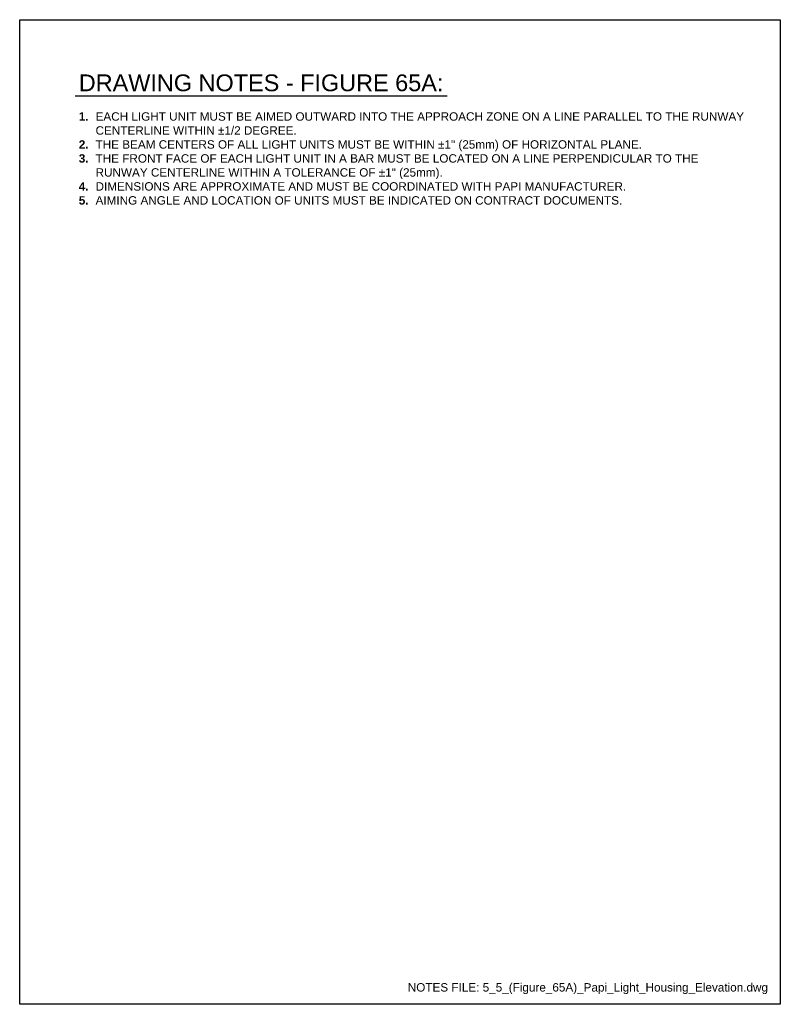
# Model space of a CAD drawing. Header units: inches. Extents: x -0.1 to 21.3, y 0 to 11.
# Tile 2 of 2: x 12.8 to 21.3, y 0 to 11. Entities that reach past the tile are written whole.
import ezdxf
from ezdxf.enums import TextEntityAlignment as Align

# ---------------------------------------------------------------- set-up
doc = ezdxf.new("R2010")
doc.units = ezdxf.units.IN
doc.header["$LTSCALE"] = 0.5
doc.header["$MEASUREMENT"] = 0
doc.layers.add('G-ANNO-RDME', color=5, linetype='CONTINUOUS', lineweight=18)
doc.layers.add('G-ANNO-TEXT', color=7, linetype='CONTINUOUS')
doc.layers.add('G-ANNO-TTLB', color=7, linetype='CONTINUOUS')
doc.styles.add('00-E-TITLE-1_1', font='arial.ttf', dxfattribs={"height": 0.1875})
doc.styles.add('01-E-BLDG-1_1', font='arial.ttf', dxfattribs={"height": 0.09375})

msp = doc.modelspace()

# ---------------------------------------------------------------- linework, layer by layer
at = {"layer": 'G-ANNO-TEXT', "linetype": 'Continuous', "lineweight": 30}
msp.add_line((13.3713, 10.14903), (17.52696, 10.14903), dxfattribs=at)
at = {"layer": 'G-ANNO-TTLB'}
msp.add_lwpolyline([(12.75, 11), (21.25, 11), (21.25, 0), (12.75, 0)], close=True, dxfattribs=at)

# ---------------------------------------------------------------- texts
at = {"layer": 'G-ANNO-RDME', "insert": (21.11242, 0.11416), "char_height": 0.09375, "width": 7.0264495, "attachment_point": 9, "style": '01-E-BLDG-1_1'}
msp.add_mtext('NOTES FILE: 5_5_(Figure_65A)_Papi_Light_Housing_Elevation.dwg', dxfattribs=at)
at = {"layer": 'G-ANNO-TEXT', "style": '00-E-TITLE-1_1'}
msp.add_text('DRAWING NOTES - FIGURE 65A:', height=0.1875, dxfattribs=at).set_placement((13.41045, 10.1447), align=Align.BOTTOM_LEFT)
at = {"layer": 'G-ANNO-TEXT', "insert": (13.41045, 9.96565), "char_height": 0.09375, "width": 7.4237884, "attachment_point": 1, "style": '01-E-BLDG-1_1'}
msp.add_mtext('\\pi-0.1875,l0.1875,t0.1875;{\\fArial|b1|i0|c0|p34;1.^I}EACH LIGHT UNIT MUST BE AIMED OUTWARD INTO THE APPROACH ZONE ON A LINE PARALLEL TO THE RUNWAY CENTERLINE WITHIN ±1/2 DEGREE.\\P{\\fArial|b1|i0|c0|p34;2.^I}THE BEAM CENTERS OF ALL LIGHT UNITS MUST BE WITHIN ±1" (25mm) OF HORIZONTAL PLANE.\\P{\\fArial|b1|i0|c0|p34;3.^I}THE FRONT FACE OF EACH LIGHT UNIT IN A BAR MUST BE LOCATED ON A LINE PERPENDICULAR TO THE RUNWAY CENTERLINE WITHIN A TOLERANCE OF ±1" (25mm).\\P{\\fArial|b1|i0|c0|p34;4.^I}DIMENSIONS ARE APPROXIMATE AND MUST BE COORDINATED WITH PAPI MANUFACTURER.\\P{\\fArial|b1|i0|c0|p34;5.^I}AIMING ANGLE AND LOCATION OF UNITS MUST BE INDICATED ON CONTRACT DOCUMENTS.', dxfattribs=at)

doc.saveas('drawing.dxf')
